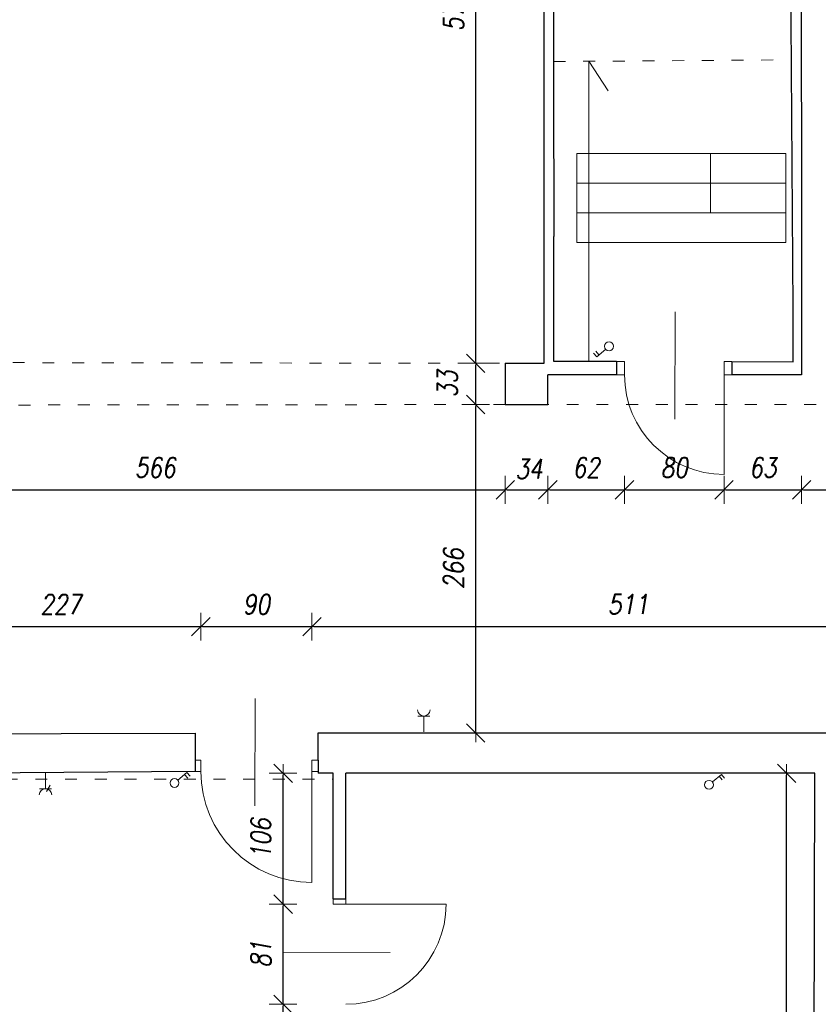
# Model space of a CAD drawing. Header units: millimetres. Extents: x -60479 to 14193, y -32440 to 949.
# Tile 13 of 68: x -47866 to -41408, y -22020 to -14057. Entities that reach past the tile are written whole.
import ezdxf

# ---------------------------------------------------------------- set-up
doc = ezdxf.new("R2010")
doc.units = ezdxf.units.MM
doc.header["$LTSCALE"] = 8
doc.linetypes.add('ACAD_ISO03W100', pattern=[30, 12, -18])
doc.layers.get('Defpoints').update_dxf_attribs({"lineweight": 0})
for name, color, linetype, lineweight in [('A_DIMEN', 7, 'Continuous', 0), ('BAM_OPISY POWIERZCHNI', 40, 'Continuous', 0), ('instalacje', 6, 'Continuous', 0), ('parter_dzwi i okna', 3, 'Continuous', 0), ('parter_podciąg', 2, 'ACAD_ISO03W100', 0), ('parter_rzut', 7, 'Continuous', 30), ('RZUT_wymiarowanie', 2, 'Continuous', 0), ('wymiarowanie', 4, 'Continuous', 0)]:
    doc.layers.add(name, color=color, linetype=linetype, lineweight=lineweight)
doc.styles.add('ROMANS1', font='romans.shx', dxfattribs={"width": 0.8, "oblique": 10})
doc.dimstyles.new('NARCH100', dxfattribs={"dimscale": 100, "dimtxt": 1.6, "dimasz": 0.15, "dimexe": 0, "dimexo": 0, "dimgap": 1, "dimtad": 1, "dimdec": 0, "dimlfac": 0.1, "dimrnd": 1, "dimdsep": 46, "dimtxsty": 'ROMANS1', "dimblk": 'wym', "dimcen": -1.5, "dimse1": 1, "dimse2": 1, "dimclrd": 4, "dimclre": 4, "dimclrt": 3, "dimadec": 0, "dimazin": 0, "dimtfac": 0.04, "dimtdec": 0, "dimtmove": 2, "dimatfit": 3, "dimldrblk": 'wym', "dimfxl": 0, "dimtolj": 1, "dimarcsym": 0})

# ---------------------------------------------------------------- blocks, each defined once
blk = doc.blocks.new('fwergerg')
at = {"layer": 'instalacje'}
for p, q in [((12069.5, -9310.6), (12142.2, -9249.7)), ((12124.1, -9264.9), (12149.4, -9295.1)), ((12142.2, -9249.7), (12167.5, -9279.9))]:
    blk.add_line(p, q, dxfattribs=at)
blk.add_circle((12042, -9334.2), 36.2, dxfattribs=at)
blk = doc.blocks.new('wym')
at = {"layer": 'A_DIMEN', "color": 4, "ltscale": 100}
for p, q in [((0, -7.5), (0, 7.5)), ((-5, -5), (5, 5)), ((-5, 0), (5, 0))]:
    blk.add_line(p, q, dxfattribs=at)
blk = doc.blocks.new('*D296')
at = {"layer": 'Defpoints', "color": 0, "transparency": 16777216}
for p in [(-46401.8, -18965.5), (-48667.3, -19831.7), (-46401.8, -20044.4)]:
    blk.add_point(p, dxfattribs=at)
at = {"layer": 'instalacje', "color": 4, "lineweight": -2, "transparency": 16777216}
blk.add_line((-48652.3, -18965.5), (-46416.8, -18965.5), dxfattribs=at)
at = {"layer": 'instalacje', "color": 4, "lineweight": -2, "transparency": 16777216, "xscale": 15, "yscale": 15, "zscale": 15, "rotation": 179.9999999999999}
blk.add_blockref('wym', (-48667.3, -18965.5), dxfattribs=at)
at = {"layer": 'instalacje', "color": 4, "lineweight": -2, "transparency": 16777216, "xscale": 15, "yscale": 15, "zscale": 15}
blk.add_blockref('wym', (-46401.8, -18965.5), dxfattribs=at)
at = {"layer": 'instalacje', "color": 3, "transparency": 16777216, "insert": (-47534.6, -18785.5), "char_height": 160, "attachment_point": 5, "style": 'ROMANS1'}
blk.add_mtext('\\A1;227', dxfattribs=at)
blk = doc.blocks.new('*D297')
at = {"layer": 'Defpoints', "color": 0, "transparency": 16777216}
for p in [(-45502.6, -18965.5), (-46401.8, -20044.4), (-45502.6, -20044.4)]:
    blk.add_point(p, dxfattribs=at)
at = {"layer": 'instalacje', "color": 4, "lineweight": -2, "transparency": 16777216}
blk.add_line((-46386.8, -18965.5), (-45517.6, -18965.5), dxfattribs=at)
at = {"layer": 'instalacje', "color": 4, "lineweight": -2, "transparency": 16777216, "xscale": 15, "yscale": 15, "zscale": 15, "rotation": 179.9999999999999}
blk.add_blockref('wym', (-46401.8, -18965.5), dxfattribs=at)
at = {"layer": 'instalacje', "color": 4, "lineweight": -2, "transparency": 16777216, "xscale": 15, "yscale": 15, "zscale": 15}
blk.add_blockref('wym', (-45502.6, -18965.5), dxfattribs=at)
at = {"layer": 'instalacje', "color": 3, "transparency": 16777216, "insert": (-45952.2, -18785.5), "char_height": 160, "attachment_point": 5, "style": 'ROMANS1'}
blk.add_mtext('\\A1;90', dxfattribs=at)
blk = doc.blocks.new('*D298')
at = {"layer": 'Defpoints', "color": 0, "transparency": 16777216}
for p in [(-40388.7, -18965.5), (-45502.6, -20044.4), (-40388.7, -20070.8)]:
    blk.add_point(p, dxfattribs=at)
at = {"layer": 'instalacje', "color": 4, "lineweight": -2, "transparency": 16777216}
blk.add_line((-45487.6, -18965.5), (-40403.7, -18965.5), dxfattribs=at)
at = {"layer": 'instalacje', "color": 4, "lineweight": -2, "transparency": 16777216, "xscale": 15, "yscale": 15, "zscale": 15, "rotation": 179.9999999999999}
blk.add_blockref('wym', (-45502.6, -18965.5), dxfattribs=at)
at = {"layer": 'instalacje', "color": 4, "lineweight": -2, "transparency": 16777216, "xscale": 15, "yscale": 15, "zscale": 15}
blk.add_blockref('wym', (-40388.7, -18965.5), dxfattribs=at)
at = {"layer": 'instalacje', "color": 3, "transparency": 16777216, "insert": (-42945.6, -18785.5), "char_height": 160, "attachment_point": 5, "style": 'ROMANS1'}
blk.add_mtext('\\A1;511', dxfattribs=at)
blk = doc.blocks.new('*D350')
at = {"layer": 'Defpoints', "color": 0, "transparency": 16777216}
for p in [(-43939.5, -17169.2), (-49602.1, -17224.2), (-43939.5, -17859.4)]:
    blk.add_point(p, dxfattribs=at)
at = {"layer": 'instalacje', "color": 4, "lineweight": -2, "transparency": 16777216}
blk.add_line((-49587.1, -17859.4), (-43954.5, -17859.4), dxfattribs=at)
at = {"layer": 'instalacje', "color": 4, "lineweight": -2, "transparency": 16777216, "xscale": 15, "yscale": 15, "zscale": 15, "rotation": 179.9999999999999}
blk.add_blockref('wym', (-49602.1, -17859.4), dxfattribs=at)
at = {"layer": 'instalacje', "color": 4, "lineweight": -2, "transparency": 16777216, "xscale": 15, "yscale": 15, "zscale": 15}
blk.add_blockref('wym', (-43939.5, -17859.4), dxfattribs=at)
at = {"layer": 'instalacje', "color": 3, "transparency": 16777216, "insert": (-46770.8, -17679.4), "char_height": 160, "attachment_point": 5, "style": 'ROMANS1'}
blk.add_mtext('\\A1;566', dxfattribs=at)
blk = doc.blocks.new('*D351')
at = {"layer": 'Defpoints', "color": 0, "transparency": 16777216}
for p in [(-43939.5, -17169.2), (-43595.2, -17169.2), (-43595.2, -17859.4)]:
    blk.add_point(p, dxfattribs=at)
at = {"layer": 'instalacje', "color": 4, "lineweight": -2, "transparency": 16777216}
blk.add_line((-43924.5, -17859.4), (-43610.2, -17859.4), dxfattribs=at)
at = {"layer": 'instalacje', "color": 4, "lineweight": -2, "transparency": 16777216, "xscale": 15, "yscale": 15, "zscale": 15, "rotation": 179.9999999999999}
blk.add_blockref('wym', (-43939.5, -17859.4), dxfattribs=at)
at = {"layer": 'instalacje', "color": 4, "lineweight": -2, "transparency": 16777216, "xscale": 15, "yscale": 15, "zscale": 15}
blk.add_blockref('wym', (-43595.2, -17859.4), dxfattribs=at)
at = {"layer": 'instalacje', "color": 3, "transparency": 16777216, "insert": (-43748.4, -17690.2), "char_height": 160, "attachment_point": 5, "style": 'ROMANS1'}
blk.add_mtext('\\A1;34', dxfattribs=at)
blk = doc.blocks.new('*D352')
at = {"layer": 'Defpoints', "color": 0, "transparency": 16777216}
for p in [(-42975.5, -16929.4), (-43595.2, -17169.2), (-42975.5, -17859.4)]:
    blk.add_point(p, dxfattribs=at)
at = {"layer": 'instalacje', "color": 4, "lineweight": -2, "transparency": 16777216}
blk.add_line((-43580.2, -17859.4), (-42990.5, -17859.4), dxfattribs=at)
at = {"layer": 'instalacje', "color": 4, "lineweight": -2, "transparency": 16777216, "xscale": 15, "yscale": 15, "zscale": 15, "rotation": 179.9999999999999}
blk.add_blockref('wym', (-43595.2, -17859.4), dxfattribs=at)
at = {"layer": 'instalacje', "color": 4, "lineweight": -2, "transparency": 16777216, "xscale": 15, "yscale": 15, "zscale": 15}
blk.add_blockref('wym', (-42975.5, -17859.4), dxfattribs=at)
at = {"layer": 'instalacje', "color": 3, "transparency": 16777216, "insert": (-43285.4, -17679.4), "char_height": 160, "attachment_point": 5, "style": 'ROMANS1'}
blk.add_mtext('\\A1;62', dxfattribs=at)
blk = doc.blocks.new('*D353')
at = {"layer": 'Defpoints', "color": 0, "transparency": 16777216}
for p in [(-42975.5, -16929.4), (-42170.7, -16929.4), (-42170.7, -17859.4)]:
    blk.add_point(p, dxfattribs=at)
at = {"layer": 'instalacje', "color": 4, "lineweight": -2, "transparency": 16777216}
blk.add_line((-42960.5, -17859.4), (-42185.7, -17859.4), dxfattribs=at)
at = {"layer": 'instalacje', "color": 4, "lineweight": -2, "transparency": 16777216, "xscale": 15, "yscale": 15, "zscale": 15, "rotation": 179.9999999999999}
blk.add_blockref('wym', (-42975.5, -17859.4), dxfattribs=at)
at = {"layer": 'instalacje', "color": 4, "lineweight": -2, "transparency": 16777216, "xscale": 15, "yscale": 15, "zscale": 15}
blk.add_blockref('wym', (-42170.7, -17859.4), dxfattribs=at)
at = {"layer": 'instalacje', "color": 3, "transparency": 16777216, "insert": (-42573.1, -17679.4), "char_height": 160, "attachment_point": 5, "style": 'ROMANS1'}
blk.add_mtext('\\A1;80', dxfattribs=at)
blk = doc.blocks.new('*D354')
at = {"layer": 'Defpoints', "color": 0, "transparency": 16777216}
for p in [(-42170.7, -16929.4), (-41543.2, -16929.4), (-41543.2, -17859.4)]:
    blk.add_point(p, dxfattribs=at)
at = {"layer": 'instalacje', "color": 4, "lineweight": -2, "transparency": 16777216}
blk.add_line((-42155.7, -17859.4), (-41558.2, -17859.4), dxfattribs=at)
at = {"layer": 'instalacje', "color": 4, "lineweight": -2, "transparency": 16777216, "xscale": 15, "yscale": 15, "zscale": 15, "rotation": 179.9999999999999}
blk.add_blockref('wym', (-42170.7, -17859.4), dxfattribs=at)
at = {"layer": 'instalacje', "color": 4, "lineweight": -2, "transparency": 16777216, "xscale": 15, "yscale": 15, "zscale": 15}
blk.add_blockref('wym', (-41543.2, -17859.4), dxfattribs=at)
at = {"layer": 'instalacje', "color": 3, "transparency": 16777216, "insert": (-41857, -17679.4), "char_height": 160, "attachment_point": 5, "style": 'ROMANS1'}
blk.add_mtext('\\A1;63', dxfattribs=at)
blk = doc.blocks.new('*D355')
at = {"layer": 'Defpoints', "color": 0, "transparency": 16777216}
for p in [(-41543.2, -16929.4), (-40946.3, -17169.2), (-40946.3, -17859.4)]:
    blk.add_point(p, dxfattribs=at)
at = {"layer": 'instalacje', "color": 4, "lineweight": -2, "transparency": 16777216}
blk.add_line((-41528.2, -17859.4), (-40961.3, -17859.4), dxfattribs=at)
at = {"layer": 'instalacje', "color": 4, "lineweight": -2, "transparency": 16777216, "xscale": 15, "yscale": 15, "zscale": 15, "rotation": 179.9999999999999}
blk.add_blockref('wym', (-41543.2, -17859.4), dxfattribs=at)
at = {"layer": 'instalacje', "color": 4, "lineweight": -2, "transparency": 16777216, "xscale": 15, "yscale": 15, "zscale": 15}
blk.add_blockref('wym', (-40946.3, -17859.4), dxfattribs=at)
at = {"layer": 'instalacje', "color": 3, "transparency": 16777216, "insert": (-41244.8, -17679.4), "char_height": 160, "attachment_point": 5, "style": 'ROMANS1'}
blk.add_mtext('\\A1;60', dxfattribs=at)
blk = doc.blocks.new('*D452')
at = {"layer": 'Defpoints', "color": 0, "transparency": 16777216}
for p in [(-45736.4, -22019.9), (-45331.6, -22019.9), (-45331.6, -25766.8)]:
    blk.add_point(p, dxfattribs=at)
at = {"layer": 'instalacje', "color": 4, "lineweight": -2, "transparency": 16777216}
blk.add_line((-45736.4, -25751.8), (-45736.4, -22034.9), dxfattribs=at)
at = {"layer": 'instalacje', "color": 4, "lineweight": -2, "transparency": 16777216, "xscale": 15, "yscale": 15, "zscale": 15}
for p, rotation in [((-45736.4, -22019.9), 90), ((-45736.4, -25766.8), 270)]:
    blk.add_blockref('wym', p, dxfattribs=dict(at, rotation=rotation))
at = {"layer": 'instalacje', "color": 3, "transparency": 16777216, "insert": (-45916.4, -23893.3), "char_height": 160, "attachment_point": 5, "rotation": 90, "style": 'ROMANS1'}
blk.add_mtext('\\A1;375', dxfattribs=at)
blk = doc.blocks.new('*D453')
at = {"layer": 'Defpoints', "color": 0, "transparency": 16777216}
for p in [(-45736.4, -21210.3), (-45331.6, -21210.3), (-45331.6, -22019.9)]:
    blk.add_point(p, dxfattribs=at)
at = {"layer": 'instalacje', "color": 4, "lineweight": -2, "transparency": 16777216}
blk.add_line((-45736.4, -22004.9), (-45736.4, -21225.3), dxfattribs=at)
at = {"layer": 'instalacje', "color": 4, "lineweight": -2, "transparency": 16777216, "xscale": 15, "yscale": 15, "zscale": 15}
for p, rotation in [((-45736.4, -21210.3), 90), ((-45736.4, -22019.9), 270)]:
    blk.add_blockref('wym', p, dxfattribs=dict(at, rotation=rotation))
at = {"layer": 'instalacje', "color": 3, "transparency": 16777216, "insert": (-45916.4, -21615.1), "char_height": 160, "attachment_point": 5, "rotation": 90, "style": 'ROMANS1'}
blk.add_mtext('\\A1;81', dxfattribs=at)
blk = doc.blocks.new('*D454')
at = {"layer": 'Defpoints', "color": 0, "transparency": 16777216}
for p in [(-45736.4, -20151.9), (-45331.6, -20151.9), (-45331.6, -21210.3)]:
    blk.add_point(p, dxfattribs=at)
at = {"layer": 'instalacje', "color": 4, "lineweight": -2, "transparency": 16777216}
blk.add_line((-45736.4, -21195.3), (-45736.4, -20166.9), dxfattribs=at)
at = {"layer": 'instalacje', "color": 4, "lineweight": -2, "transparency": 16777216, "xscale": 15, "yscale": 15, "zscale": 15}
for p, rotation in [((-45736.4, -20151.9), 90), ((-45736.4, -21210.3), 270)]:
    blk.add_blockref('wym', p, dxfattribs=dict(at, rotation=rotation))
at = {"layer": 'instalacje', "color": 3, "transparency": 16777216, "insert": (-45916.4, -20681.1), "char_height": 160, "attachment_point": 5, "rotation": 90, "style": 'ROMANS1'}
blk.add_mtext('\\A1;106', dxfattribs=at)
blk = doc.blocks.new('*D455')
at = {"layer": 'Defpoints', "color": 0, "transparency": 16777216}
for p in [(-41664.2, -20151.9), (-41436.2, -20151.9), (-41450.1, -25769.1)]:
    blk.add_point(p, dxfattribs=at)
at = {"layer": 'instalacje', "color": 4, "lineweight": -2, "transparency": 16777216}
blk.add_line((-41664.2, -25754.1), (-41664.2, -20166.9), dxfattribs=at)
at = {"layer": 'instalacje', "color": 4, "lineweight": -2, "transparency": 16777216, "xscale": 15, "yscale": 15, "zscale": 15}
for p, rotation in [((-41664.2, -20151.9), 90), ((-41664.2, -25769.1), 270)]:
    blk.add_blockref('wym', p, dxfattribs=dict(at, rotation=rotation))
at = {"layer": 'instalacje', "color": 3, "transparency": 16777216, "insert": (-41844.2, -22960.5), "char_height": 160, "attachment_point": 5, "rotation": 90, "style": 'ROMANS1'}
blk.add_mtext('\\A1;562', dxfattribs=at)
blk = doc.blocks.new('*D798')
at = {"layer": 'Defpoints', "color": 0, "transparency": 16777216}
for p in [(-44178.7, -17169.2), (-43946.4, -17169.2), (-43943.6, -19825.3)]:
    blk.add_point(p, dxfattribs=at)
at = {"layer": 'instalacje', "color": 4, "lineweight": -2, "transparency": 16777216}
blk.add_line((-44178.7, -19810.3), (-44178.7, -17184.2), dxfattribs=at)
at = {"layer": 'instalacje', "color": 4, "lineweight": -2, "transparency": 16777216, "xscale": 15, "yscale": 15, "zscale": 15}
for p, rotation in [((-44178.7, -17169.2), 90), ((-44178.7, -19825.3), 270)]:
    blk.add_blockref('wym', p, dxfattribs=dict(at, rotation=rotation))
at = {"layer": 'instalacje', "color": 3, "transparency": 16777216, "insert": (-44358.7, -18497.3), "char_height": 160, "attachment_point": 5, "rotation": 90, "style": 'ROMANS1'}
blk.add_mtext('\\A1;266', dxfattribs=at)
blk = doc.blocks.new('*D799')
at = {"layer": 'Defpoints', "color": 0, "transparency": 16777216}
for p in [(-44178.7, -16835.8), (-43939.5, -16835.8), (-43946.4, -17169.2)]:
    blk.add_point(p, dxfattribs=at)
at = {"layer": 'instalacje', "color": 4, "lineweight": -2, "transparency": 16777216}
blk.add_line((-44178.7, -17154.2), (-44178.7, -16850.8), dxfattribs=at)
at = {"layer": 'instalacje', "color": 4, "lineweight": -2, "transparency": 16777216, "xscale": 15, "yscale": 15, "zscale": 15}
for p, rotation in [((-44178.7, -16835.8), 90), ((-44178.7, -17169.2), 270)]:
    blk.add_blockref('wym', p, dxfattribs=dict(at, rotation=rotation))
at = {"layer": 'instalacje', "color": 3, "transparency": 16777216, "insert": (-44408.7, -17002.5), "char_height": 160, "attachment_point": 5, "rotation": 90, "style": 'ROMANS1'}
blk.add_mtext('\\A1;33', dxfattribs=at)
blk = doc.blocks.new('*D800')
at = {"layer": 'Defpoints', "color": 0, "transparency": 16777216}
for p in [(-44178.7, -11137), (-43919.3, -11137), (-43939.5, -16835.8)]:
    blk.add_point(p, dxfattribs=at)
at = {"layer": 'instalacje', "color": 4, "lineweight": -2, "transparency": 16777216}
blk.add_line((-44178.7, -16820.8), (-44178.7, -11152), dxfattribs=at)
at = {"layer": 'instalacje', "color": 4, "lineweight": -2, "transparency": 16777216, "xscale": 15, "yscale": 15, "zscale": 15}
for p, rotation in [((-44178.7, -11137), 90), ((-44178.7, -16835.8), 270)]:
    blk.add_blockref('wym', p, dxfattribs=dict(at, rotation=rotation))
at = {"layer": 'instalacje', "color": 3, "transparency": 16777216, "insert": (-44358.7, -13986.4), "char_height": 160, "attachment_point": 5, "rotation": 90, "style": 'ROMANS1'}
blk.add_mtext('\\A1;570', dxfattribs=at)

msp = doc.modelspace()

# ---------------------------------------------------------------- linework, layer by layer
at = {"layer": 'BAM_OPISY POWIERZCHNI'}
msp.add_line((-42279.5, -15138.2), (-42279.5, -15618.2), dxfattribs=at)
for points in [[(-43361.6, -15138.2), (-43361.6, -15618.2), (-41671, -15618.2), (-41671, -15138.2)], [(-43361.6, -15138.2), (-41671, -15138.2)], [(-41671, -15378.2), (-43361.6, -15378.2)], [(-43361.6, -15618.2), (-43361.6, -15858.2), (-41671, -15858.2), (-41671, -15618.2)]]:
    msp.add_lwpolyline(points, dxfattribs=at)
at = {"layer": 'instalacje'}
for p, q in [((-43200.4, -16783.1), (-43225.7, -16752.8)), ((-43182.3, -16767.9), (-43207.6, -16737.6)), ((-43127.7, -16722.2), (-43200.4, -16783.1)), ((-46586.9, -20206.3), (-46514.2, -20145.4)), ((-46514.2, -20145.4), (-46488.9, -20175.6)), ((-46532.3, -20160.6), (-46507, -20190.8))]:
    msp.add_line(p, q, dxfattribs=at)
for points in [[(-44646.2, -19689.3), (-44550.3, -19689.3)], [(-44598.2, -19689.3), (-44598.2, -19817.3)], [(-47657.1, -20276), (-47657.1, -20148)], [(-47609.2, -20276), (-47705.1, -20276)], [(-47648.5, -20297.6), (-47618.6, -20247.8)]]:
    msp.add_lwpolyline(points, dxfattribs=at)
for centre in [(-43100.3, -16698.5), (-46614.3, -20229.9)]:
    msp.add_circle(centre, 36.2, dxfattribs=at)
for centre, start, end in [((-44598.2, -19639.1), 180, 360), ((-47657.1, -20326.2), 360, 180)]:
    msp.add_arc(centre, 50.2, start, end, dxfattribs=at)
at = {"layer": 'parter_dzwi i okna'}
for points in [[(-42975.5, -16821.4), (-43047.2, -16821.4)], [(-42975.5, -16821.4), (-42975.5, -16929.4)], [(-42170.7, -16929.4), (-42170.7, -16821.4)], [(-42106.7, -16821.7), (-42170.7, -16821.7)], [(-43040.8, -16929.4), (-42975.5, -16929.4)], [(-42106.7, -16929.4), (-42170.7, -16929.4)], [(-42170.7, -16929.4), (-42170.7, -17734.2)], [(-46401.8, -20044.4), (-46446.7, -20044.4)], [(-46401.8, -20044.4), (-46401.8, -20135.9)], [(-45502.6, -20044.4), (-45453.1, -20044.4)], [(-45502.6, -20135.9), (-45502.6, -20044.4)], [(-46445.9, -20136.3), (-46401.8, -20135.9)], [(-45502.6, -20135.9), (-45453.1, -20135.9)], [(-45502.6, -21035.2), (-45502.6, -20135.9)], [(-45331.6, -21165.7), (-45331.6, -21210.3)], [(-45228, -21165.7), (-45228, -21210.3)], [(-45331.6, -21210.3), (-45228, -21210.3)], [(-45228, -21210.3), (-44418.4, -21210.3)]]:
    msp.add_lwpolyline(points, dxfattribs=at)
for centre, radius, start, end in [((-42170.7, -16929.4), 804.8, 180, 270), ((-45502.6, -20135.9), 899.3, 180, 270), ((-45228, -21210.3), 809.5, 270, 0)]:
    msp.add_arc(centre, radius, start, end, dxfattribs=at)
at = {"layer": 'parter_podciąg'}
for points in [[(-43549.9, -14395.2), (-41626.5, -14381.9)], [(-49602.1, -16828.4), (-43939.5, -16835.8)], [(-43939.5, -17169.2), (-49602.1, -17175.2)], [(-40946.3, -17169.2), (-43595.2, -17169.2)], [(-48218.8, -20199.9), (-45331.6, -20199.9)]]:
    msp.add_lwpolyline(points, dxfattribs=at)
at = {"layer": 'parter_rzut'}
for p, q in [((-45453.1, -20044.4), (-45453.1, -19825.3)), ((-45453.1, -19825.3), (-40442.2, -19825.3))]:
    msp.add_line(p, q, dxfattribs=at)
for points in [[(-43626.3, -16835.8), (-43626.3, -13062.1)], [(-41548, -13059.1), (-41543.2, -16384.6)], [(-41612.5, -16396.4), (-41634, -13287.1), (-43551.6, -13287.1), (-43547.7, -15811.3)], [(-43040.8, -16821.4), (-43547.7, -16821.4), (-43547.7, -15811.3)], [(-41543.2, -16384.6), (-41543.2, -16929.4), (-42106.7, -16929.4)], [(-42106.7, -16821.7), (-41612.5, -16823.9), (-41612.5, -16396.4)], [(-43939.5, -16835.8), (-43939.5, -17168.1), (-43595.2, -17168.1), (-43595.2, -16929.4)], [(-43939.5, -16835.8), (-43626.3, -16835.8)], [(-43040.8, -16821.4), (-43040.8, -16929.4)], [(-42106.7, -16821.4), (-42106.7, -16929.4)], [(-43040.8, -16929.4), (-43595.2, -16929.4)], [(-48617.4, -19831.6), (-46446.7, -19828), (-46446.7, -20044.4)], [(-46446.7, -20044.4), (-46446.7, -20136.3)], [(-45453.1, -20044.4), (-45453.1, -20151.9)], [(-46446.7, -20136.3), (-48218.8, -20150.5), (-48218.8, -22219)], [(-45331.6, -20151.9), (-45453.1, -20151.9)], [(-45331.6, -21165.7), (-45331.6, -20151.9)], [(-41856.1, -25894.9), (-41856.1, -25769.1), (-41450.1, -25769.1), (-41436.2, -20151.9), (-45228, -20151.9)], [(-45228, -21165.7), (-45228, -20151.9)], [(-45331.6, -21165.7), (-45228, -21165.7)]]:
    msp.add_lwpolyline(points, dxfattribs=at)
at = {"layer": 'RZUT_wymiarowanie'}
for p, q in [((-43263.3, -16821.4), (-43263.3, -14393.2)), ((-43263.3, -14393.2), (-43108.6, -14631.6))]:
    msp.add_line(p, q, dxfattribs=at)
at = {"layer": 'wymiarowanie'}
for points in [[(-42567.6, -17288), (-42567.1, -16420.9)], [(-45963.6, -20414.7), (-45963.2, -19547.6)], [(-45737.3, -21599.5), (-44870.2, -21600.3)]]:
    msp.add_lwpolyline(points, dxfattribs=at)

# ---------------------------------------------------------------- block references
at = {"layer": 'instalacje'}
msp.add_blockref('fwergerg', (-54333.9, -10910.6), dxfattribs=at)

# ---------------------------------------------------------------- dimensions: what is measured, and where the dimension line sits
for base, p1, p2, picture, middle in [((-44178.7, -11137), (-43939.5, -16835.8), (-43919.3, -11137), '*D800', (-44358.7, -13986.4)), ((-44178.7, -16835.8), (-43946.4, -17169.2), (-43939.5, -16835.8), '*D799', (-44408.7, -17002.5)), ((-44178.7, -17169.2), (-43943.6, -19825.3), (-43946.4, -17169.2), '*D798', (-44358.7, -18497.3)), ((-45736.4, -20151.9), (-45331.6, -21210.3), (-45331.6, -20151.9), '*D454', (-45916.4, -20681.1)), ((-41664.2, -20151.9), (-41450.1, -25769.1), (-41436.2, -20151.9), '*D455', (-41844.2, -22960.5)), ((-45736.4, -21210.3), (-45331.6, -22019.9), (-45331.6, -21210.3), '*D453', (-45916.4, -21615.1)), ((-45736.4, -22019.9), (-45331.6, -25766.8), (-45331.6, -22019.9), '*D452', (-45916.4, -23893.3))]:
    dim = msp.add_linear_dim(base=base, p1=p1, p2=p2, angle=90, dimstyle='NARCH100', dxfattribs=at)
    dim.commit()
    dim.dimension.update_dxf_attribs({"geometry": picture, "text_midpoint": middle})
for base, p1, p2, picture, middle in [((-42975.5, -17859.4), (-43595.2, -17169.2), (-42975.5, -16929.4), '*D352', (-43285.4, -17679.4)), ((-42170.7, -17859.4), (-42975.5, -16929.4), (-42170.7, -16929.4), '*D353', (-42573.1, -17679.4)), ((-41543.2, -17859.4), (-42170.7, -16929.4), (-41543.2, -16929.4), '*D354', (-41857, -17679.4)), ((-40946.3, -17859.4), (-41543.2, -16929.4), (-40946.3, -17169.2), '*D355', (-41244.8, -17679.4)), ((-43939.5, -17859.4), (-49602.1, -17224.2), (-43939.5, -17169.2), '*D350', (-46770.8, -17679.4)), ((-46401.8, -18965.5), (-48667.3, -19831.7), (-46401.8, -20044.4), '*D296', (-47534.6, -18785.5)), ((-45502.6, -18965.5), (-46401.8, -20044.4), (-45502.6, -20044.4), '*D297', (-45952.2, -18785.5)), ((-40388.7, -18965.5), (-45502.6, -20044.4), (-40388.7, -20070.8), '*D298', (-42945.6, -18785.5))]:
    dim = msp.add_linear_dim(base=base, p1=p1, p2=p2, dimstyle='NARCH100', dxfattribs=at)
    dim.commit()
    dim.dimension.update_dxf_attribs({"geometry": picture, "text_midpoint": middle})
dim = msp.add_linear_dim(base=(-43595.2, -17859.4), p1=(-43939.5, -17169.2), p2=(-43595.2, -17169.2), dimstyle='NARCH100', dxfattribs=at)
dim.commit()
dim.dimension.update_dxf_attribs({"geometry": '*D351', "text_midpoint": (-43748.4, -17690.2), "dimtype": 160})

doc.saveas('drawing.dxf')
